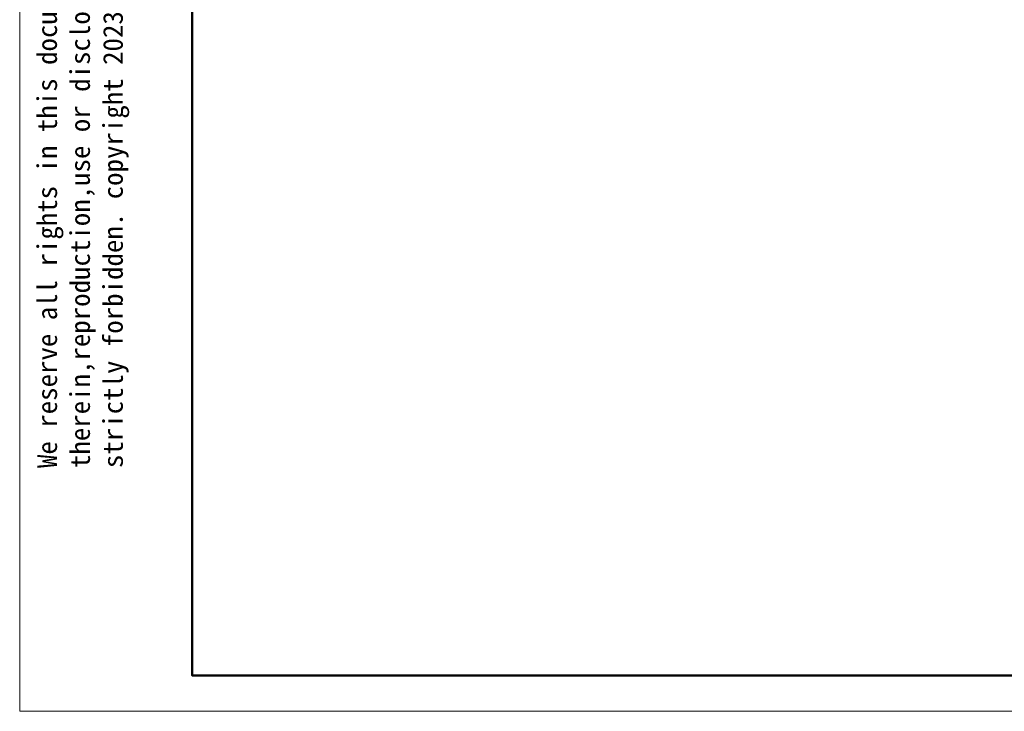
# Model space of a CAD drawing. Header units: millimetres. Extents: x 684 to 1227, y 21 to 405.
# Tile 1 of 28: x 684 to 870, y 21 to 152. Entities that reach past the tile are written whole.
import ezdxf

# ---------------------------------------------------------------- set-up
doc = ezdxf.new("R2010")
doc.units = ezdxf.units.MM
doc.header["$LTSCALE"] = 2
doc.layers.add('粗实线层', color=7, linetype='Continuous', lineweight=50)
doc.layers.add('细实线层', color=3, linetype='Continuous', lineweight=18)

msp = doc.modelspace()

# ---------------------------------------------------------------- linework, layer by layer
at = {"layer": '粗实线层'}
msp.add_lwpolyline([(716.848, 395.618), (1217.913, 395.618), (1217.913, 27.751), (716.848, 27.751)], close=True, dxfattribs=at)
msp.add_lwpolyline([(716.848, 395.618), (1217.913, 395.618), (1217.913, 27.751), (716.848, 27.751)], close=True, dxfattribs=at)
at = {"layer": '细实线层'}
msp.add_lwpolyline([(684.27, 404.756), (1227.051, 404.756), (1227.051, 20.972), (684.27, 20.972)], close=True, dxfattribs=at)
msp.add_lwpolyline([(684.27, 404.756), (1227.051, 404.756), (1227.051, 20.972), (684.27, 20.972)], close=True, dxfattribs=at)

# ---------------------------------------------------------------- texts
at = {"layer": '粗实线层', "color": 3, "insert": (687.586, 66.937), "char_height": 3.732935, "width": 219.31006, "attachment_point": 1, "rotation": 90}
msp.add_mtext('{\\fSimHei|b0|i0|c134|p49;We reserve all rights in this document and in the information contained therein,reproduction,use or disclosure to third parties without express authority is strictly forbidden. copyright 2023CUYUE}', dxfattribs=at)

doc.saveas('drawing.dxf')
